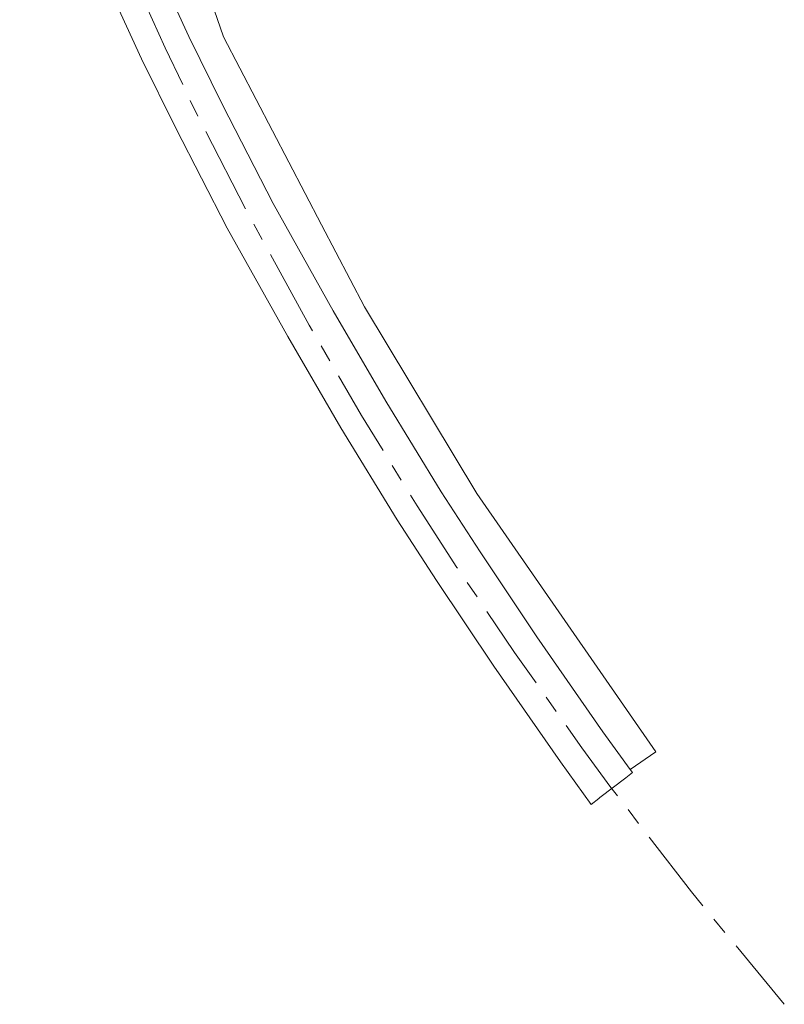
# Model space of a CAD drawing. Header units: metres. Extents: x 196496 to 197479, y 355139 to 356324.
# Tile 38 of 144: x 197336 to 197424, y 355250 to 355363. Entities that reach past the tile are written whole.
import ezdxf

# ---------------------------------------------------------------- set-up
doc = ezdxf.new("R2010")
doc.units = ezdxf.units.M
doc.linetypes.add('AM-AS', pattern=[16, 10, -2, 2, -2])
for name, color, linetype, lineweight in [('B-WE-AM-AS_SPOOR-G', 252, 'AM-AS', 18), ('B-WE-GR-GRAS-GV', 252, 'Continuous', 18), ('B-WE-VH-VERHARDING_HALFVERHARDING-GV', 252, 'Continuous', 18)]:
    doc.layers.add(name, color=color, linetype=linetype, lineweight=lineweight)

msp = doc.modelspace()

# ---------------------------------------------------------------- linework, layer by layer
at = {"layer": 'B-WE-AM-AS_SPOOR-G', "flags": 128}
msp.add_lwpolyline([(197306.55, 355517.907), (197306.994, 355514.665), (197308.501, 355504.964), (197312.044, 355485.413), (197315.456, 355469.353), (197320.14, 355449.469), (197324.023, 355435.179), (197327.37, 355424.051), (197328.983, 355419.159), (197335.749, 355399.633), (197340.316, 355387.843), (197344.644, 355377.418), (197352.617, 355359.833), (197356.383, 355351.947), (197362.313, 355340.42), (197369.178, 355327.938), (197375.186, 355317.543), (197381.586, 355307.125), (197386.159, 355300.067), (197392.789, 355290.288), (197400.531, 355279.29), (197403.863, 355274.751), (197413.122, 355262.728), (197423.797, 355249.808)], dxfattribs=at)
at = {"layer": 'B-WE-GR-GRAS-GV', "flags": 128}
msp.add_lwpolyline([(197350.845, 355370.891), (197355.325, 355361.124), (197359.212, 355353.277), (197365.044, 355341.901), (197371.914, 355329.586), (197377.973, 355319.178), (197384.365, 355308.732), (197388.815, 355301.862), (197395.349, 355292.079), (197402.946, 355281.15), (197406.091, 355276.796), (197409.029, 355278.863), (197388.454, 355308.547), (197375.517, 355330.026), (197370.604, 355339.446), (197359.315, 355361.089), (197343.014, 355408.358)], dxfattribs=at)
at = {"layer": 'B-WE-VH-VERHARDING_HALFVERHARDING-GV', "flags": 128}
msp.add_lwpolyline([(197345.369, 355368.441), (197349.909, 355358.542), (197353.854, 355350.577), (197359.752, 355339.069), (197366.702, 355326.614), (197372.821, 355316.102), (197379.287, 355305.534), (197383.803, 355298.564), (197390.391, 355288.701), (197398.05, 355277.682), (197401.596, 355272.778), (197402.467, 355273.487), (197402.547, 355273.552), (197402.588, 355273.583), (197405.57, 355275.846), (197406.339, 355276.452), (197406.091, 355276.796), (197402.946, 355281.15), (197395.349, 355292.079), (197388.815, 355301.862), (197384.365, 355308.732), (197377.973, 355319.178), (197371.914, 355329.586), (197365.044, 355341.901), (197359.212, 355353.277), (197355.325, 355361.124), (197350.845, 355370.891)], dxfattribs=at)

doc.saveas('drawing.dxf')
